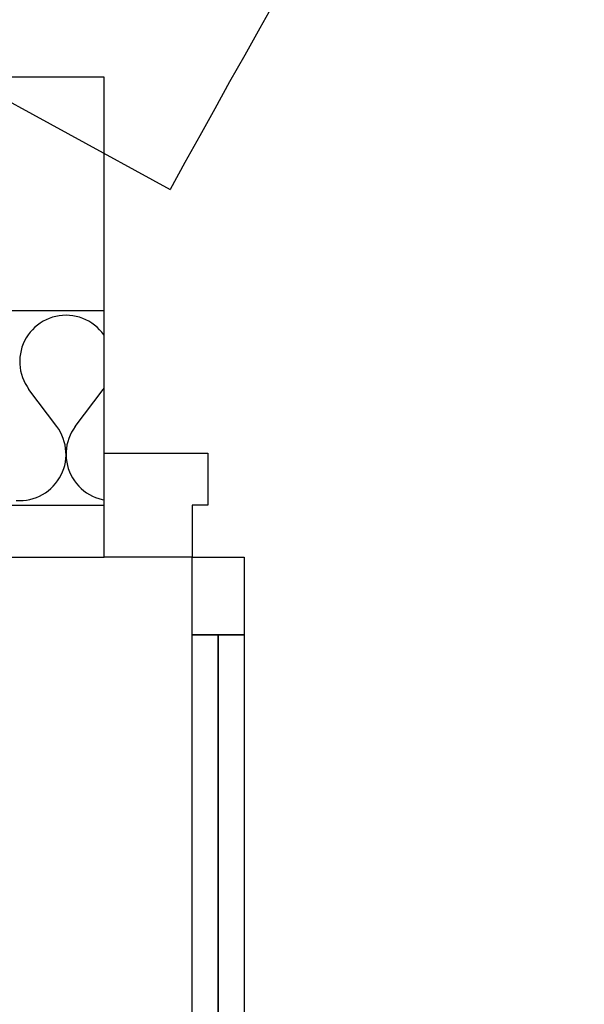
# Model space of a CAD drawing. Extents: x -18402 to 10376, y -5092 to 34139.
# Tile 26 of 78: x 975 to 1019, y -2976 to -2901. Entities that reach past the tile are written whole.
import ezdxf

# ---------------------------------------------------------------- set-up
doc = ezdxf.new("R2010")
doc.units = 0
for name, color, linetype in [('0_XREF', 251, 'Continuous'), ('rdc_02$0$0._Étage_1_02-04 Mur.Construction', 251, 'Continuous'), ('rdc_02$0$0._Étage_1_A-AREA-____-OTLN.Modèle IFC', 251, 'Continuous'), ('rdc_02$0$0._Étage_1_A-WALL-____-OTLN.Modèle IFC', 251, 'Continuous'), ('rdc_02$0$0._Étage_1_Portes ARCHICAD', 251, 'Continuous')]:
    doc.layers.add(name, color=color, linetype=linetype)
doc.layers.add('60_EQUIPEMENTS COMMUNS (Chaufferie...)', color=183, linetype='Continuous', lineweight=35)
doc.styles.add('ARIAL', font='arial.ttf')
doc.styles.add('rdc_02$0$STYLE_GENERE_3', font='ARIALN.TTF')
doc.styles.get("Standard").update_dxf_attribs({"font": 'calibri.ttf'})
doc.dimstyles.new('ISO-25', dxfattribs={"dimtxt": 2.5, "dimasz": 2.5, "dimexe": 1.25, "dimexo": 0.625, "dimtad": 1, "dimdec": 0, "dimrnd": 1000, "dimtxsty": 'Standard', "dimcen": 2.5, "dimadec": 0, "dimazin": 0, "dimtfac": 1, "dimtdec": 0, "dimtmove": 0, "dimatfit": 3, "dimfxl": 1.25, "dimarcsym": 0})

# ---------------------------------------------------------------- blocks, each defined once
blk = doc.blocks.new('*X189', base_point=(-8045.97, -58706.23))
at = {"layer": 'rdc_02$0$0._Étage_1_02-04 Mur.Construction', "linetype": 'Continuous', "ltscale": 0.1}
for p, q in [((9772.83, -29235.66), (9770.41, -29236.7)), ((9775.32, -29234.8), (9772.83, -29235.66)), ((9777.87, -29234.13), (9775.32, -29234.8)), ((9780.46, -29233.65), (9777.87, -29234.13)), ((9783.08, -29233.36), (9780.46, -29233.65)), ((9785.71, -29233.26), (9783.08, -29233.36)), ((9788.35, -29233.36), (9785.71, -29233.26)), ((9790.97, -29233.65), (9788.35, -29233.36)), ((9793.56, -29234.13), (9790.97, -29233.65)), ((9796.11, -29234.8), (9793.56, -29234.13)), ((9798.6, -29235.66), (9796.11, -29234.8)), ((9801.02, -29236.7), (9798.6, -29235.66)), ((9761.68, -29242.55), (9759.8, -29244.4)), ((9763.7, -29240.85), (9761.68, -29242.55)), ((9765.83, -29239.31), (9763.7, -29240.85)), ((9768.07, -29237.92), (9765.83, -29239.31)), ((9770.41, -29236.7), (9768.07, -29237.92)), ((9803.36, -29237.92), (9801.02, -29236.7)), ((9805.6, -29239.31), (9803.36, -29237.92)), ((9807.73, -29240.85), (9805.6, -29239.31)), ((9809.75, -29242.55), (9807.73, -29240.85)), ((9811.63, -29244.4), (9809.75, -29242.55)), ((9755.04, -29250.69), (9753.77, -29253)), ((9756.47, -29248.48), (9755.04, -29250.69)), ((9758.06, -29246.38), (9756.47, -29248.48)), ((9759.8, -29244.4), (9758.06, -29246.38)), ((9813.37, -29246.38), (9811.63, -29244.4)), ((9814.96, -29248.48), (9813.37, -29246.38)), ((9815, -29248.54), (9814.96, -29248.48)), ((9751.77, -29257.87), (9751.04, -29260.41)), ((9752.68, -29255.4), (9751.77, -29257.87)), ((9753.77, -29253), (9752.68, -29255.4)), ((9750.16, -29265.6), (9750.01, -29268.23)), ((9750.51, -29262.99), (9750.16, -29265.6)), ((9751.04, -29260.41), (9750.51, -29262.99)), ((9750.01, -29268.23), (9750.05, -29270.87)), ((9750.05, -29270.87), (9750.29, -29273.49)), ((9750.29, -29273.49), (9750.72, -29276.09)), ((9750.72, -29276.09), (9751.34, -29278.65)), ((9751.34, -29278.65), (9752.14, -29281.16)), ((9752.14, -29281.16), (9753.13, -29283.6)), ((9753.13, -29283.6), (9754.3, -29285.97)), ((9754.3, -29285.97), (9755.64, -29288.24)), ((9755.64, -29288.24), (9757.14, -29290.4)), ((9814.29, -29290.4), (9815, -29289.37)), ((9778.57, -29318.97), (9757.14, -29290.4)), ((9792.86, -29318.97), (9814.29, -29290.4)), ((9780.07, -29321.14), (9778.57, -29318.97)), ((9792.86, -29318.97), (9791.35, -29321.14)), ((9781.41, -29323.41), (9780.07, -29321.14)), ((9782.58, -29325.77), (9781.41, -29323.41)), ((9783.57, -29328.21), (9782.58, -29325.77)), ((9788.85, -29325.77), (9787.86, -29328.21)), ((9790.02, -29323.41), (9788.85, -29325.77)), ((9791.35, -29321.14), (9790.02, -29323.41)), ((9784.38, -29330.72), (9783.57, -29328.21)), ((9785, -29333.28), (9784.38, -29330.72)), ((9785.43, -29335.88), (9785, -29333.28)), ((9786.43, -29333.28), (9786, -29335.88)), ((9787.05, -29330.72), (9786.43, -29333.28)), ((9787.86, -29328.21), (9787.05, -29330.72)), ((9785.66, -29338.51), (9785.43, -29335.88)), ((9785.55, -29343.77), (9785.71, -29341.14)), ((9785.71, -29341.14), (9785.66, -29338.51)), ((9785.76, -29338.51), (9785.72, -29341.14)), ((9785.72, -29341.14), (9785.87, -29343.77)), ((9786, -29335.88), (9785.76, -29338.51)), ((9783.95, -29351.5), (9784.67, -29348.97)), ((9784.67, -29348.97), (9785.21, -29346.39)), ((9785.21, -29346.39), (9785.55, -29343.77)), ((9785.87, -29343.77), (9786.22, -29346.39)), ((9786.22, -29346.39), (9786.76, -29348.97)), ((9786.76, -29348.97), (9787.48, -29351.5)), ((9780.68, -29358.69), (9781.94, -29356.37)), ((9781.94, -29356.37), (9783.03, -29353.97)), ((9783.03, -29353.97), (9783.95, -29351.5)), ((9787.48, -29351.5), (9788.39, -29353.97)), ((9788.39, -29353.97), (9789.48, -29356.37)), ((9789.48, -29356.37), (9790.75, -29358.69)), ((9774.03, -29366.82), (9775.91, -29364.98)), ((9775.91, -29364.98), (9777.66, -29363)), ((9777.66, -29363), (9779.25, -29360.9)), ((9779.25, -29360.9), (9780.68, -29358.69)), ((9790.75, -29358.69), (9792.18, -29360.9)), ((9792.18, -29360.9), (9793.77, -29363)), ((9793.77, -29363), (9795.51, -29364.98)), ((9795.51, -29364.98), (9797.4, -29366.82)), ((9762.88, -29373.71), (9765.3, -29372.67)), ((9765.3, -29372.67), (9767.64, -29371.45)), ((9767.64, -29371.45), (9769.88, -29370.07)), ((9769.88, -29370.07), (9772.02, -29368.52)), ((9772.02, -29368.52), (9774.03, -29366.82)), ((9797.4, -29366.82), (9799.41, -29368.52)), ((9799.41, -29368.52), (9801.54, -29370.07)), ((9801.54, -29370.07), (9803.79, -29371.45)), ((9803.79, -29371.45), (9806.12, -29372.67)), ((9806.12, -29372.67), (9808.55, -29373.71)), ((9747.37, -29376.02), (9750, -29376.12)), ((9750, -29376.12), (9752.63, -29376.02)), ((9752.63, -29376.02), (9755.25, -29375.73)), ((9755.25, -29375.73), (9757.84, -29375.24)), ((9757.84, -29375.24), (9760.39, -29374.57)), ((9760.39, -29374.57), (9762.88, -29373.71)), ((9808.55, -29373.71), (9811.04, -29374.57)), ((9811.04, -29374.57), (9813.58, -29375.24)), ((9813.58, -29375.24), (9815, -29375.51))]:
    blk.add_line(p, q, dxfattribs=at)
blk = doc.blocks.new('rdc_02')
at = {"layer": 'rdc_02$0$0._Étage_1_02-04 Mur.Construction', "linetype": 'Continuous', "ltscale": 0.1}
for p, q in [((981.5, -2922.969), (981.5, -2904.969)), ((858.804, -2922.969), (981.5, -2922.969)), ((981.5, -2933.969), (981.5, -2922.969)), ((981.5, -2937.969), (981.5, -2933.969)), ((858.804, -2937.969), (981.5, -2937.969)), ((981.5, -2941.969), (981.5, -2937.969))]:
    blk.add_line(p, q, dxfattribs=at)
at = {"layer": 'rdc_02$0$0._Étage_1_02-04 Mur.Construction', "linetype": 'Continuous', "ltscale": 0.1, "flags": 128}
for points in [[(981.5, -2904.969), (858.804, -2904.969)], [(858.804, -2941.969), (981.5, -2941.969)]]:
    blk.add_lwpolyline(points, dxfattribs=at)
at = {"layer": 'rdc_02$0$0._Étage_1_A-WALL-____-OTLN.Modèle IFC', "linetype": 'Continuous', "ltscale": 0.1, "flags": 128}
blk.add_lwpolyline([(970.806, -2905), (986.597, -2913.639)], dxfattribs=at)
at = {"layer": 'rdc_02$0$0._Étage_1_A-WALL-____-OTLN.Modèle IFC', "linetype": 'Continuous', "ltscale": 0.1}
for radius, start in [(1123, 136.493704), (1105, 135.605871)]:
    blk.add_arc((1956, -3444), radius, start, 151.316924, dxfattribs=at)
at = {"layer": 'rdc_02$0$0._Étage_1_Portes ARCHICAD', "linetype": 'Continuous', "ltscale": 0.1}
for p, q in [((981.5, -2922.969), (981.5, -2904.969)), ((981.5, -2933.969), (981.5, -2922.969)), ((981.5, -2941.969), (981.5, -2933.969)), ((981.5, -2933.969), (989.5, -2933.969)), ((981.5, -2937.969), (981.5, -2933.969)), ((981.5, -2937.969), (981.5, -2933.969)), ((989.5, -2933.969), (989.5, -2937.969)), ((981.5, -2941.969), (981.5, -2937.969)), ((981.5, -2941.969), (981.5, -2937.969)), ((989.5, -2937.969), (988.3, -2937.969)), ((988.3, -2937.969), (988.3, -2941.969)), ((988.3, -2941.969), (981.5, -2941.969)), ((988.3, -2947.969), (988.3, -2941.969)), ((988.3, -2941.969), (992.3, -2941.969)), ((992.3, -2941.969), (992.3, -2947.969)), ((992.3, -2947.969), (988.3, -2947.969)), ((990.3, -3030.169), (990.3, -2947.969))]:
    blk.add_line(p, q, dxfattribs=at)
at = {"layer": 'rdc_02$0$0._Étage_1_Portes ARCHICAD', "linetype": 'Continuous', "ltscale": 0.1, "flags": 128}
for points in [[(988.3, -3030.169), (988.3, -2947.969), (990.3, -2947.969), (990.3, -3030.169)], [(990.3, -3030.169), (990.3, -2947.969), (992.3, -2947.969), (992.3, -3030.169)]]:
    blk.add_lwpolyline(points, close=True, dxfattribs=at)
at = {"layer": 'rdc_02$0$0._Étage_1_Portes ARCHICAD', "linetype": 'Continuous', "ltscale": 0.1}
blk.add_arc((988.3, -2941.969), 94.2, 270, 0, dxfattribs=at)
at = {"layer": 'rdc_02$0$0._Étage_1_A-AREA-____-OTLN.Modèle IFC', "linetype": 'Continuous', "ltscale": 0.1, "xscale": 0.1, "yscale": 0.1, "zscale": 0.1}
blk.add_blockref('*X189', (-804.597, -5870.623), dxfattribs=at)
at = {"layer": 'rdc_02$0$0._Étage_1_A-AREA-____-OTLN.Modèle IFC', "linetype": 'Continuous', "ltscale": 0.1, "insert": (975.814, -2735.725), "char_height": 30, "attachment_point": 1, "style": 'rdc_02$0$STYLE_GENERE_3'}
blk.add_mtext('\\A1;{\\pql;\\pt0,250;\\fArial Narrow|b0|i0|c0|p34;5,25\\fArial Narrow|b0|i0|c0|p34;\\A1{\\H.66x;\\S^  ;}\\fArial Narrow|b0|i0|c0|p34; m2\\fArial Narrow|b0|i0|c0|p34;\\A1{\\H.66x;\\S^  ;}}', dxfattribs=at)

msp = doc.modelspace()

# ---------------------------------------------------------------- block references
at = {"layer": '0_XREF'}
msp.add_blockref('rdc_02', (0, 0), dxfattribs=at)

# ---------------------------------------------------------------- leaders
at = {"layer": '60_EQUIPEMENTS COMMUNS (Chaufferie...)', "ltscale": 1.013, "annotation_type": 0, "has_hookline": 1, "hookline_direction": 0, "text_width": 87.536}
msp.add_leader([(1000.598, -2841.138), (1177.737, -2953.249), (1188.737, -2953.249)], dimstyle='ISO-25', override={"dimscale": 5, "dimtxt": 2.4, "dimasz": 2.2, "dimexe": 1, "dimexo": 0.8, "dimgap": -1, "dimtad": 1, "dimlfac": 10, "dimrnd": 0, "dimzin": 0, "dimtxsty": 'ARIAL', "dimcen": 0, "dimtix": 1, "dimtmove": 1}, dxfattribs=at)

doc.saveas('drawing.dxf')
